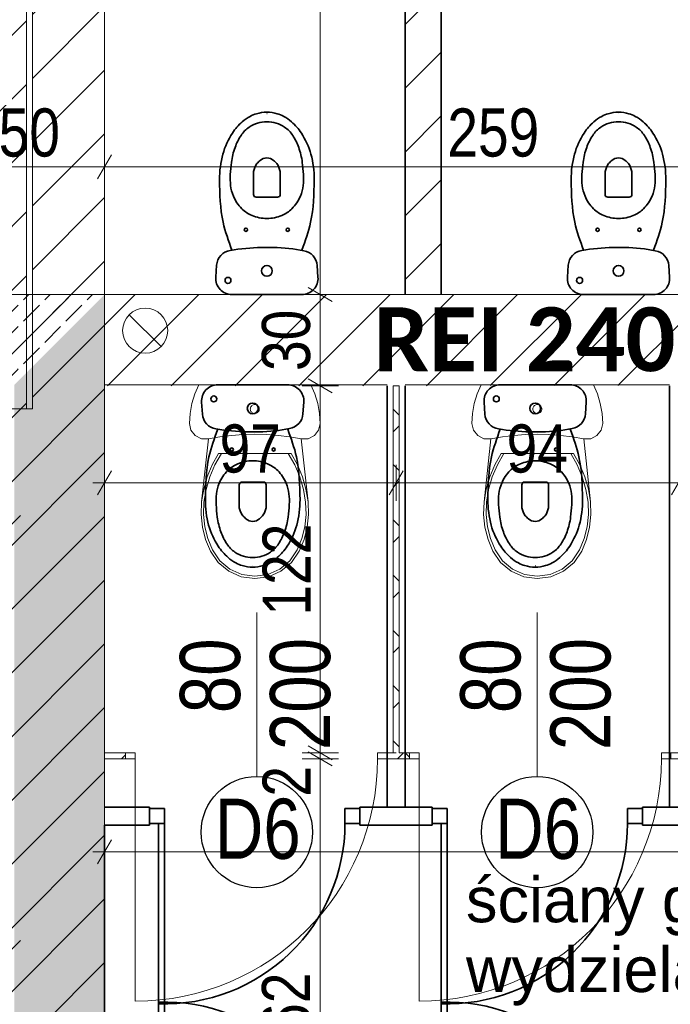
# Model space of a CAD drawing. Header units: centimetres. Extents: x 18292 to 3593338517, y 11794 to 62103.
# Tile 24 of 147: x 28190 to 28406, y 55584 to 55912. Entities that reach past the tile are written whole.
import ezdxf

# ---------------------------------------------------------------- set-up
doc = ezdxf.new("R2010")
doc.units = ezdxf.units.CM
doc.header["$MEASUREMENT"] = 0
for name, color, linetype in [('410-Fundamenty', 7, 'Continuous'), ('499-Wymiary i opisy', 7, 'Continuous'), ('___WYBURZENIA', 7, 'Continuous'), ('__PROJEKTOWANE', 7, 'Continuous'), ('__PROJEKTOWANE_WYPOSAŻENIE', 7, 'Continuous'), ('MF_AREA_BLOCK', 7, 'Continuous'), ('MF_KRESKOWANIE', 7, 'Continuous'), ('MF_OCIEPLENIE', 7, 'Continuous'), ('MF_OKNA', 7, 'Continuous'), ('MF_SCIANY_KONSTR', 7, 'Continuous')]:
    doc.layers.add(name, color=color, linetype=linetype)
doc.styles.add('GENERATED_STYLE_1', font='txt')
doc.styles.add('GENERATED_STYLE_2', font='txt')
doc.styles.add('GENERATED_STYLE_4', font='txt')
doc.styles.add('GENERATED_STYLE_8', font='txt')
doc.dimstyles.new('GENERATED_STYLE__1', dxfattribs={"dimtxt": 16, "dimasz": 6.08, "dimexe": 0.18, "dimexo": 0.0625, "dimgap": 0.09, "dimtad": 1, "dimtih": 1, "dimtoh": 1, "dimdec": 0, "dimzin": 0, "dimdsep": 46, "dimtxsty": 'GENERATED_STYLE_4', "dimblk": 'ARROWHEAD_2', "dimblk1": 'ARROWHEAD_2', "dimblk2": 'ARROWHEAD_2', "dimcen": 0.09, "dimse1": 1, "dimse2": 1, "dimclrd": 7, "dimclre": 7, "dimclrt": 7, "dimadec": 0, "dimazin": 0, "dimtfac": 1, "dimtdec": 4, "dimtmove": 0, "dimatfit": 3, "dimfxl": 0, "dimtolj": 1, "dimtzin": 0, "dimarcsym": 0})
doc.dimstyles.new('GENERATED_STYLE__4', dxfattribs={"dimtxt": 16, "dimasz": 6.08, "dimexe": 0.18, "dimexo": 0.0625, "dimgap": 0.09, "dimtad": 1, "dimdec": 0, "dimzin": 0, "dimdsep": 46, "dimtxsty": 'GENERATED_STYLE_4', "dimblk": 'ARROWHEAD_2', "dimblk1": 'ARROWHEAD_2', "dimblk2": 'ARROWHEAD_2', "dimcen": 0.09, "dimse1": 1, "dimse2": 1, "dimclrd": 7, "dimclre": 7, "dimclrt": 7, "dimadec": 0, "dimazin": 0, "dimtfac": 1, "dimtdec": 4, "dimtmove": 0, "dimatfit": 3, "dimfxl": 0, "dimtolj": 1, "dimtzin": 0, "dimarcsym": 0})
doc.dimstyles.new('GENERATED_STYLE__6', dxfattribs={"dimtxt": 16, "dimasz": 6.08, "dimexe": 0.18, "dimexo": 0.0625, "dimgap": 0.09, "dimtad": 1, "dimdec": 0, "dimzin": 0, "dimdsep": 46, "dimtxsty": 'GENERATED_STYLE_1', "dimblk": 'ARROWHEAD_2', "dimblk1": 'ARROWHEAD_2', "dimblk2": 'ARROWHEAD_2', "dimcen": 0.09, "dimse1": 1, "dimse2": 1, "dimclrd": 7, "dimclre": 7, "dimclrt": 7, "dimadec": 0, "dimazin": 0, "dimtfac": 1, "dimtdec": 4, "dimtmove": 0, "dimatfit": 3, "dimfxl": 0, "dimtolj": 1, "dimtzin": 0, "dimarcsym": 0})
pattern_1 = [(45, (4868174.165, 3898003.605), (-10.606601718, 10.606601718), [])]
pattern_2 = [(45, (4868174.165, 3898003.605), (-9.192387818, 9.192387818), []), (135, (4868174.165, 3898003.605), (9.192387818, 9.192387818), [])]
pattern_3 = [(45, (4868174.165, 3898003.605), (-7.071067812, 7.071067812), [7.5, -2.5]), (45, (4868174.165, 3898010.676), (-7.071067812, 7.071067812), [7.5, -2.5])]

# ---------------------------------------------------------------- blocks, each defined once
blk = doc.blocks.new('Drzwi metalowe 21_7')
at = {"layer": '__PROJEKTOWANE', "color": 7, "linetype": 'Continuous', "lineweight": 13}
blk.add_line((40.3, 0), (40.3, 80.6), dxfattribs=at)
at = {"layer": '__PROJEKTOWANE', "color": 150, "linetype": 'Continuous', "lineweight": 13}
for p, q in [((-43.5, 0), (-46.5, 0)), ((-43.5, 0), (-46.5, 0)), ((-43.5, 0), (-43.5, -2)), ((-43.5, 0), (-43.5, -2)), ((43.5, 0), (43.5, -2)), ((43.5, 0), (43.5, -2)), ((43.5, 0), (46.5, 0)), ((43.5, 0), (46.5, 0)), ((-43.5, -2), (-46.5, -2)), ((-43.5, -2), (-46.5, -2)), ((43.5, -2), (46.5, -2)), ((43.5, -2), (46.5, -2))]:
    blk.add_line(p, q, dxfattribs=at)
at = {"layer": '__PROJEKTOWANE', "color": 7, "linetype": 'Continuous', "lineweight": 15}
for p, q in [((-40.3, 0), (-43.5, 0)), ((-43.5, 0), (-43.5, -2)), ((-40.3, -2), (-40.3, 0)), ((43.5, 0), (40.3, 0)), ((40.3, 0), (40.3, -2)), ((43.5, -2), (43.5, 0)), ((-43.5, -2), (-40.3, -2)), ((40.3, -2), (43.5, -2))]:
    blk.add_line(p, q, dxfattribs=at)
at = {"layer": '__PROJEKTOWANE', "color": 7, "linetype": 'Continuous', "lineweight": 13}
blk.add_arc((40.3, 0), 80.6, 90, 180, dxfattribs=at)
blk = doc.blocks.new('WC 1 LT 65')
at = {"layer": '__PROJEKTOWANE', "color": 5, "linetype": 'Continuous', "lineweight": 13}
for p, q in [((-18.68, 64.5), (-20.01, 61.45)), ((18.68, 64.5), (-18.68, 64.5)), ((20.01, 61.45), (18.68, 64.5)), ((-20.01, 61.45), (-20.97, 58.26)), ((20.97, 58.26), (20.01, 61.45)), ((-20.97, 58.26), (-21.55, 54.98)), ((-1.48, 56.66), (-1.5, 56.4)), ((-1.5, 56.4), (-1.48, 56.14)), ((-1.41, 56.91), (-1.48, 56.66)), ((-1.48, 56.14), (-1.41, 55.89)), ((-1.3, 57.15), (-1.41, 56.91)), ((-1.41, 55.89), (-1.3, 55.65)), ((-1.15, 57.36), (-1.3, 57.15)), ((-0.96, 57.55), (-1.15, 57.36)), ((-0.75, 57.7), (-0.96, 57.55)), ((-0.51, 57.81), (-0.75, 57.7)), ((-0.26, 57.88), (-0.51, 57.81)), ((0, 57.9), (-0.26, 57.88)), ((0.26, 57.88), (0, 57.9)), ((0.51, 57.81), (0.26, 57.88)), ((0.75, 57.7), (0.51, 57.81)), ((0.96, 57.55), (0.75, 57.7)), ((1.15, 57.36), (0.96, 57.55)), ((1.3, 57.15), (1.15, 57.36)), ((1.41, 56.91), (1.3, 57.15)), ((1.3, 55.65), (1.41, 55.89)), ((1.48, 56.66), (1.41, 56.91)), ((1.41, 55.89), (1.48, 56.14)), ((1.5, 56.4), (1.48, 56.66)), ((1.48, 56.14), (1.5, 56.4)), ((21.55, 54.98), (20.97, 58.26)), ((-21.55, 54.98), (-21.75, 51.65)), ((-1.3, 55.65), (-1.15, 55.44)), ((-1.15, 55.44), (-0.96, 55.25)), ((-0.96, 55.25), (-0.75, 55.1)), ((-0.75, 55.1), (-0.51, 54.99)), ((-0.51, 54.99), (-0.26, 54.92)), ((-0.26, 54.92), (0, 54.9)), ((0, 54.9), (0.26, 54.92)), ((0.26, 54.92), (0.51, 54.99)), ((0.51, 54.99), (0.75, 55.1)), ((0.75, 55.1), (0.96, 55.25)), ((0.96, 55.25), (1.15, 55.44)), ((1.15, 55.44), (1.3, 55.65)), ((21.75, 51.65), (21.55, 54.98)), ((-21.75, 51.65), (-21.24, 49.4)), ((-21.24, 49.4), (-19.82, 47.58)), ((19.82, 47.58), (21.24, 49.4)), ((21.24, 49.4), (21.75, 51.65)), ((-19.82, 47.58), (-17.76, 46.55)), ((-17.76, 46.55), (-15.45, 46.5)), ((-15.45, 46.5), (-17.7, 25.5)), ((-15.45, 46.5), (-11.62, 47.18)), ((-11.62, 47.18), (-7.76, 47.66)), ((-7.76, 47.66), (-3.89, 47.96)), ((-3.89, 47.96), (0, 48.05)), ((0, 48.05), (3.89, 47.96)), ((3.89, 47.96), (7.76, 47.66)), ((7.76, 47.66), (11.62, 47.18)), ((11.62, 47.18), (15.45, 46.5)), ((15.45, 46.5), (17.76, 46.55)), ((17.7, 25.5), (15.45, 46.5)), ((17.76, 46.55), (19.82, 47.58)), ((-12.07, 41.6), (-14.16, 37.85)), ((-11.12, 41.6), (-13.28, 37.84)), ((12.07, 41.6), (-12.07, 41.6)), ((13.28, 37.84), (11.12, 41.6)), ((14.16, 37.85), (12.07, 41.6)), ((-14.16, 37.85), (-15.81, 33.88)), ((-13.28, 37.84), (-14.98, 33.85)), ((14.98, 33.85), (13.28, 37.84)), ((15.81, 33.88), (14.16, 37.85)), ((-15.81, 33.88), (-17, 29.74)), ((-14.98, 33.85), (-16.19, 29.69)), ((16.19, 29.69), (14.98, 33.85)), ((17, 29.74), (15.81, 33.88)), ((-17, 29.74), (-17.7, 25.5)), ((-16.19, 29.69), (-16.91, 25.42)), ((16.91, 25.42), (16.19, 29.69)), ((17.7, 25.5), (17, 29.74)), ((-17.7, 25.5), (-17.85, 21.3)), ((-16.91, 25.42), (-17.06, 21.33)), ((17.06, 21.33), (16.91, 25.42)), ((17.85, 21.3), (17.7, 25.5)), ((-17.85, 21.3), (-17.41, 17.13)), ((-17.06, 21.33), (-16.62, 17.27)), ((16.62, 17.27), (17.06, 21.33)), ((17.41, 17.13), (17.85, 21.3)), ((-17.41, 17.13), (-16.38, 13.06)), ((-16.62, 17.27), (-15.62, 13.3)), ((15.62, 13.3), (16.62, 17.27)), ((16.38, 13.06), (17.41, 17.13)), ((-15.62, 13.3), (-14.07, 9.52)), ((14.07, 9.52), (15.62, 13.3)), ((-16.38, 13.06), (-14.78, 9.17)), ((14.78, 9.17), (16.38, 13.06)), ((-14.78, 9.17), (-12.21, 5.4)), ((-14.07, 9.52), (-11.62, 5.93)), ((11.62, 5.93), (14.07, 9.52)), ((12.21, 5.4), (14.78, 9.17)), ((-12.21, 5.4), (-8.7, 2.48)), ((-11.62, 5.93), (-8.28, 3.15)), ((8.28, 3.15), (11.62, 5.93)), ((8.7, 2.48), (12.21, 5.4)), ((-8.7, 2.48), (-4.52, 0.63)), ((-8.28, 3.15), (-4.3, 1.4)), ((-4.52, 0.63), (0, 0)), ((-4.3, 1.4), (0, 0.8)), ((0, 0.8), (4.3, 1.4)), ((0, 0), (4.52, 0.63)), ((4.3, 1.4), (8.28, 3.15)), ((4.52, 0.63), (8.7, 2.48))]:
    blk.add_line(p, q, dxfattribs=at)
blk = doc.blocks.new('*D47', base_point=(4868174.17, 3898003.61))
at = {"layer": '499-Wymiary i opisy', "color": 7, "linetype": 'Continuous', "lineweight": 13}
for p, q in [((28167.88, 55856.99), (28167.88, 55868.99)), ((28217.88, 55856.99), (28217.88, 55868.99)), ((28170.19, 55866.99), (28165.57, 55858.99)), ((28220.19, 55866.99), (28215.57, 55858.99)), ((28167.88, 55862.99), (28217.88, 55862.99))]:
    blk.add_line(p, q, dxfattribs=at)
at = {"layer": '499-Wymiary i opisy', "color": 7, "lineweight": 13, "insert": (28182.64, 55866.19), "char_height": 16, "attachment_point": 7, "style": 'GENERATED_STYLE_4'}
blk.add_mtext('\\A1;{\\pql;\\fArial Narrow|b0|i0|c238|p34;50}', dxfattribs=at)
blk = doc.blocks.new('ARROWHEAD_2')
at = {"color": 0, "linetype": 'Continuous', "lineweight": 0}
for p, q in [((-0.378, -0.655), (0.378, 0.655)), ((0, 0), (-1, 0))]:
    blk.add_line(p, q, dxfattribs=at)
blk = doc.blocks.new('*D48', base_point=(4868174.17, 3898003.61))
at = {"layer": '499-Wymiary i opisy', "color": 7, "linetype": 'Continuous', "lineweight": 13}
for p, q in [((28217.88, 55856.99), (28217.88, 55868.99)), ((28476.7, 55856.99), (28476.7, 55868.99)), ((28220.19, 55866.99), (28215.57, 55858.99)), ((28479.01, 55866.99), (28474.39, 55858.99)), ((28217.88, 55862.99), (28476.7, 55862.99))]:
    blk.add_line(p, q, dxfattribs=at)
at = {"layer": '499-Wymiary i opisy', "color": 7, "lineweight": 13, "insert": (28331.93, 55866.19), "char_height": 16, "attachment_point": 7, "style": 'GENERATED_STYLE_4'}
blk.add_mtext('\\A1;{\\pql;\\fArial Narrow|b0|i0|c238|p34;259}', dxfattribs=at)
blk = doc.blocks.new('*D69', base_point=(4868174.17, 3898003.61))
at = {"layer": '499-Wymiary i opisy', "color": 7, "linetype": 'Continuous', "lineweight": 13}
for p, q in [((28217.88, 55629.09), (28217.88, 55641.09)), ((28644.88, 55629.09), (28644.88, 55641.09)), ((28220.19, 55639.09), (28215.57, 55631.09)), ((28647.19, 55639.09), (28642.57, 55631.09)), ((28213.97, 55635.09), (28217.88, 55635.09)), ((28217.88, 55635.09), (28644.88, 55635.09))]:
    blk.add_line(p, q, dxfattribs=at)
at = {"layer": '499-Wymiary i opisy', "color": 7, "lineweight": 13, "insert": (28416.02, 55638.29), "char_height": 16, "attachment_point": 7, "style": 'GENERATED_STYLE_4'}
blk.add_mtext('\\A1;{\\pql;\\fArial Narrow|b0|i0|c238|p34;427}', dxfattribs=at)
blk = doc.blocks.new('*D126', base_point=(4868174.17, 3898003.61))
at = {"layer": '499-Wymiary i opisy', "color": 7, "linetype": 'Continuous', "lineweight": 13}
for p, q in [((31249.77, 59744.18), (31241.77, 59748.8)), ((31245.77, 59746.49), (31245.77, 59750.41)), ((31251.77, 59746.49), (31239.77, 59746.49)), ((31245.77, 52927.49), (31245.77, 59746.49)), ((31251.77, 52927.49), (31239.77, 52927.49)), ((31241.77, 52929.8), (31249.77, 52925.18)), ((31245.77, 52923.58), (31245.77, 52927.49))]:
    blk.add_line(p, q, dxfattribs=at)
at = {"layer": '499-Wymiary i opisy', "color": 7, "lineweight": 13, "insert": (31242.57, 56311.39), "char_height": 16, "attachment_point": 7, "rotation": 90, "style": 'GENERATED_STYLE_1'}
blk.add_mtext('\\A1;{\\pql;\\fArial Narrow|b1|i0|c238|p34;6\xa0819}', dxfattribs=at)
blk = doc.blocks.new('*D205', base_point=(4868174.17, 3898003.61))
at = {"layer": '499-Wymiary i opisy', "color": 7, "linetype": 'Continuous', "lineweight": 13}
for p, q in [((28220.19, 55761.85), (28215.57, 55753.85)), ((28217.88, 55751.85), (28217.88, 55763.85)), ((28317.18, 55761.85), (28312.56, 55753.85)), ((28314.87, 55751.85), (28314.87, 55763.85)), ((28213.97, 55757.85), (28217.88, 55757.85)), ((28217.88, 55757.85), (28314.87, 55757.85))]:
    blk.add_line(p, q, dxfattribs=at)
at = {"layer": '499-Wymiary i opisy', "color": 7, "lineweight": 13, "insert": (28256.14, 55761.05), "char_height": 16, "attachment_point": 7, "style": 'GENERATED_STYLE_4'}
blk.add_mtext('\\A1;{\\pql;\\fArial Narrow|b0|i0|c238|p34;97}', dxfattribs=at)
blk = doc.blocks.new('*D206', base_point=(4868174.17, 3898003.61))
at = {"layer": '499-Wymiary i opisy', "color": 7, "linetype": 'Continuous', "lineweight": 13}
for p, q in [((28317.18, 55761.85), (28312.56, 55753.85)), ((28314.87, 55751.85), (28314.87, 55763.85)), ((28411.17, 55761.85), (28406.55, 55753.85)), ((28408.86, 55751.85), (28408.86, 55763.85)), ((28314.87, 55757.85), (28408.86, 55757.85))]:
    blk.add_line(p, q, dxfattribs=at)
at = {"layer": '499-Wymiary i opisy', "color": 7, "lineweight": 13, "insert": (28351.63, 55761.05), "char_height": 16, "attachment_point": 7, "style": 'GENERATED_STYLE_4'}
blk.add_mtext('\\A1;{\\pql;\\fArial Narrow|b0|i0|c238|p34;94}', dxfattribs=at)
blk = doc.blocks.new('*D270', base_point=(4868174.17, 3898003.61))
at = {"layer": '499-Wymiary i opisy', "color": 7, "linetype": 'Continuous', "lineweight": 13}
for p, q in [((28285.66, 55670.3), (28293.66, 55665.68)), ((28295.66, 55665.99), (28283.66, 55665.99)), ((28293.66, 55663.68), (28285.66, 55668.3)), ((28289.66, 55503.6), (28289.66, 55665.99)), ((28285.66, 55505.91), (28293.66, 55501.29)), ((28295.66, 55503.6), (28283.66, 55503.6)), ((28293.66, 55499.29), (28285.66, 55503.91))]:
    blk.add_line(p, q, dxfattribs=at)
at = {"layer": '499-Wymiary i opisy', "color": 7, "lineweight": 13, "char_height": 16, "attachment_point": 7, "rotation": 90, "style": 'GENERATED_STYLE_4'}
for s, insert in [('\\A1;{\\pql;\\fArial Narrow|b0|i0|c238|p34;2}', (28286.46, 55653.44)), ('\\A1;{\\pql;\\fArial Narrow|b0|i0|c238|p34;162}', (28286.46, 55564.32))]:
    blk.add_mtext(s, dxfattribs=dict(at, insert=insert))
blk = doc.blocks.new('*D271', base_point=(4868174.17, 3898003.61))
at = {"layer": '499-Wymiary i opisy', "color": 7, "linetype": 'Continuous', "lineweight": 13}
for p, q in [((28285.66, 55670.3), (28293.66, 55665.68)), ((28295.66, 55667.99), (28283.66, 55667.99)), ((28295.66, 55665.99), (28283.66, 55665.99)), ((28293.66, 55663.68), (28285.66, 55668.3)), ((28289.66, 55665.99), (28289.66, 55667.99))]:
    blk.add_line(p, q, dxfattribs=at)
blk = doc.blocks.new('*D272', base_point=(4868174.17, 3898003.61))
at = {"layer": '499-Wymiary i opisy', "color": 7, "linetype": 'Continuous', "lineweight": 13}
for p, q in [((28285.66, 55792.41), (28293.66, 55787.79)), ((28295.66, 55790.1), (28283.66, 55790.1)), ((28289.66, 55667.99), (28289.66, 55790.1)), ((28285.66, 55670.3), (28293.66, 55665.68)), ((28295.66, 55667.99), (28283.66, 55667.99)), ((28293.66, 55663.68), (28285.66, 55668.3))]:
    blk.add_line(p, q, dxfattribs=at)
at = {"layer": '499-Wymiary i opisy', "color": 7, "lineweight": 13, "insert": (28286.46, 55713.69), "char_height": 16, "attachment_point": 7, "rotation": 90, "style": 'GENERATED_STYLE_4'}
blk.add_mtext('\\A1;{\\pql;\\fArial Narrow|b0|i0|c238|p34;122}', dxfattribs=at)
blk = doc.blocks.new('*D273', base_point=(4868174.17, 3898003.61))
at = {"layer": '499-Wymiary i opisy', "color": 7, "linetype": 'Continuous', "lineweight": 13}
for p, q in [((28295.66, 55820.49), (28283.66, 55820.49)), ((28285.66, 55822.8), (28293.66, 55818.18)), ((28289.66, 55790.1), (28289.66, 55820.49)), ((28285.66, 55792.41), (28293.66, 55787.79)), ((28295.66, 55790.1), (28283.66, 55790.1))]:
    blk.add_line(p, q, dxfattribs=at)
at = {"layer": '499-Wymiary i opisy', "color": 7, "lineweight": 13, "insert": (28286.46, 55795.06), "char_height": 16, "attachment_point": 7, "rotation": 90, "style": 'GENERATED_STYLE_4'}
blk.add_mtext('\\A1;{\\pql;\\fArial Narrow|b0|i0|c238|p34;30}', dxfattribs=at)
blk = doc.blocks.new('*D274', base_point=(4868174.17, 3898003.61))
at = {"layer": '499-Wymiary i opisy', "color": 7, "linetype": 'Continuous', "lineweight": 13}
for p, q in [((28295.66, 56258.99), (28283.66, 56258.99)), ((28285.66, 56261.3), (28293.66, 56256.68)), ((28289.66, 55820.49), (28289.66, 56258.99)), ((28295.66, 55820.49), (28283.66, 55820.49)), ((28285.66, 55822.8), (28293.66, 55818.18))]:
    blk.add_line(p, q, dxfattribs=at)
at = {"layer": '499-Wymiary i opisy', "color": 7, "lineweight": 13, "char_height": 16, "attachment_point": 7, "rotation": 90, "style": 'GENERATED_STYLE_4'}
for s, insert in [('\\A1;{\\pql;\\fArial Narrow|b0|i0|c238|p34;24}', (28286.46, 56236.2)), ('\\A1;{\\pql;\\fArial Narrow|b0|i0|c238|p34;438}', (28286.46, 56014.14))]:
    blk.add_mtext(s, dxfattribs=dict(at, insert=insert))

msp = doc.modelspace()

# ---------------------------------------------------------------- hatches: boundary and pattern name
at = {"layer": '410-Fundamenty', "linetype": 'Continuous', "lineweight": 0, "true_color": 0x000000}
h = msp.add_hatch(dxfattribs=at)
h.set_pattern_fill('beton_000a', color=18, style=0, pattern_type=2)
h.set_pattern_definition(pattern_3)
h.paths.add_polyline_path([(28131.88, 55820.49), (28131.88, 55795.49), (28192.88, 55795.49), (28217.88, 55820.49)])
h = msp.add_hatch(dxfattribs=at)
h.set_pattern_fill('beton_000a', color=18, style=0, pattern_type=2)
h.set_pattern_definition(pattern_3)
h.paths.add_polyline_path([(28192.88, 55795.49), (28192.88, 54920.49), (28217.88, 54945.49), (28217.88, 55820.49)])
h = msp.add_hatch(dxfattribs=at)
h.set_pattern_fill('beton_000a', color=18, style=0, pattern_type=2)
h.set_pattern_definition(pattern_3)
h.paths.add_polyline_path([(28131.88, 55790.49), (28187.88, 55790.49), (28192.88, 55795.49), (28131.88, 55795.49)])
h = msp.add_hatch(dxfattribs=at)
h.set_pattern_fill('beton_000a', color=18, style=0, pattern_type=2)
h.set_pattern_definition(pattern_3)
h.paths.add_polyline_path([(28187.88, 55790.49), (28187.88, 54915.49), (28192.88, 54920.49), (28192.88, 55795.49)])
at = {"layer": '___WYBURZENIA', "linetype": 'Continuous', "lineweight": 35}
h = msp.add_hatch(dxfattribs=at)
h.set_pattern_fill('bloczki_ceramiczne_000a', color=30, style=0, pattern_type=2)
h.set_pattern_definition(pattern_1)
h.paths.add_polyline_path([(28317.88, 55964.49), (28317.88, 55820.49), (28329.88, 55820.49), (28329.88, 55952.49), (28478.88, 55952.49), (28478.88, 55964.49), (28364.88, 55964.49), (28364.88, 56099.49), (28352.88, 56099.49), (28352.88, 55964.49), (28329.38, 55964.49)])
at = {"layer": '__PROJEKTOWANE', "linetype": 'Continuous', "lineweight": 13}
h = msp.add_hatch(dxfattribs=at)
h.set_pattern_fill('Bloczki_ceramiczne_kopia_DD', color=150, style=0, pattern_type=2)
h.set_pattern_definition([(45, (4868174.17, 3898003.61), (-70.7106781, 70.7106781), [])])
h.paths.add_polyline_path([(29714.88, 54617.49), (30014.88, 54617.49), (30014.88, 55810.49), (29733.88, 55810.49), (29733.88, 56706.54), (30093.98, 56706.54), (30092.06, 56167.49), (30371.88, 56167.49), (30371.88, 54260.49), (30071.88, 54260.49), (30071.88, 53759.49), (28132.88, 53759.49), (28132.88, 54560.49), (27833.92, 54560.49), (27832.9, 55446.69), (26114.07, 55446.61), (26114.07, 55792.49), (28189.88, 55792.49), (28189.88, 54917.49), (28489.88, 54917.49), (28489.88, 54116.49), (29714.88, 54116.49)])
at = {"layer": '__PROJEKTOWANE', "linetype": 'Continuous', "lineweight": 0, "true_color": 0x000000}
h = msp.add_hatch(dxfattribs=at)
h.set_pattern_fill('Concrete_Block_000a', color=18, style=0, pattern_type=2)
h.set_pattern_definition(pattern_2)
h.paths.add_polyline_path([(28315.87, 55667.99), (28315.87, 55790.1), (28313.87, 55790.1), (28313.87, 55667.99)])
h = msp.add_hatch(dxfattribs=at)
h.set_pattern_fill('Concrete_Block_000a', color=18, style=0, pattern_type=2)
h.set_pattern_definition(pattern_2)
h.paths.add_polyline_path([(28217.88, 55665.99), (28224.88, 55665.99), (28224.88, 55667.99), (28217.88, 55667.99)])
h = msp.add_hatch(dxfattribs=at)
h.set_pattern_fill('Concrete_Block_000a', color=18, style=0, pattern_type=2)
h.set_pattern_definition(pattern_2)
h.paths.add_polyline_path([(28311.88, 55665.99), (28319.33, 55665.99), (28319.33, 55667.99), (28311.88, 55667.99)])
at = {"layer": 'MF_KRESKOWANIE', "linetype": 'Continuous', "lineweight": 13}
h = msp.add_hatch(dxfattribs=at)
h.set_pattern_fill('bloczki_ceramiczne_000a', color=250, style=0, pattern_type=2)
h.set_pattern_definition(pattern_1)
h.paths.add_polyline_path([(28131.88, 55782.49), (28191.88, 55782.49), (28191.88, 55796.49), (28191.88, 55820.49), (28191.88, 56420.49), (28155.88, 56420.49), (28155.88, 56396.49), (28167.88, 56396.49), (28167.88, 55820.49), (28131.88, 55820.49)])
h = msp.add_hatch(dxfattribs=at)
h.set_pattern_fill('bloczki_ceramiczne_000a', color=250, style=0, pattern_type=2)
h.set_pattern_definition(pattern_1)
h.paths.add_polyline_path([(28193.88, 55782.49), (28217.88, 55820.49), (28217.88, 56099.49), (28217.88, 56123.49), (28217.88, 56420.49), (28193.88, 56420.49)])
h = msp.add_hatch(dxfattribs=at)
h.set_pattern_fill('bloczki_ceramiczne_000a', color=250, style=0, pattern_type=2)
h.set_pattern_definition(pattern_1)
h.paths.add_polyline_path([(28179.88, 54907.49), (28479.88, 54907.49), (28479.88, 54896.49), (28479.88, 54735.49), (28479.88, 54106.49), (28547.88, 54106.49), (28855.88, 54106.49), (28855.88, 53966.49), (28897.88, 53966.49), (29179.56, 53966.49), (29179.56, 53894.49), (29179.56, 53558.49), (29349.56, 53558.49), (29349.56, 53894.49), (29349.56, 53966.49), (29349.56, 54106.49), (29724.88, 54106.49), (29724.88, 54607.49), (30024.88, 54607.49), (30024.88, 54660.49), (30024.88, 55820.49), (29705.88, 55820.49), (28929.88, 55820.49), (28929.88, 55776.49), (29000.88, 55776.49), (29000.88, 55556.49), (28933.88, 55556.49), (28923.88, 55556.49), (28923.88, 55514.49), (29143.88, 55514.49), (29143.88, 55556.49), (29042.88, 55556.49), (29042.88, 55776.49), (29380.88, 55776.49), (29380.88, 55556.49), (29223.88, 55556.49), (29223.88, 55514.49), (29422.88, 55514.49), (29422.88, 55776.49), (29686.88, 55776.49), (29986.88, 55776.49), (29986.88, 55234.49), (29686.88, 55234.49), (29422.88, 55234.49), (29422.88, 55434.49), (29380.88, 55434.49), (29380.88, 55393.49), (29380.88, 55026.49), (29422.88, 55026.49), (29422.88, 55192.49), (29986.88, 55192.49), (29986.88, 54645.49), (29722.88, 54645.49), (29722.88, 54735.49), (29722.88, 54747.49), (29422.88, 54747.49), (29422.88, 54934.49), (29380.88, 54934.49), (29380.88, 54747.49), (29380.88, 54705.49), (29686.88, 54705.49), (29686.88, 54144.49), (29284.88, 54144.49), (29284.88, 54705.49), (29288.88, 54705.49), (29288.88, 54747.49), (29190.88, 54747.49), (29190.88, 54705.49), (29242.88, 54705.49), (29242.88, 54290.49), (29217.88, 54290.49), (29232.88, 54248.49), (29242.88, 54248.49), (29242.88, 54144.49), (29062.88, 54144.49), (29062.88, 54147.49), (29020.88, 54147.49), (29020.88, 54144.49), (29007.88, 54144.49), (29007.88, 54106.49), (29311.56, 54106.49), (29311.56, 54008.49), (29311.56, 53894.49), (29311.22, 53894.49), (29311.22, 53600.49), (29221.56, 53600.49), (29221.56, 53894.49), (29221.56, 53983.49), (29196.56, 54008.49), (28897.88, 54008.49), (28897.88, 54106.49), (28947.88, 54106.49), (28947.88, 54144.49), (28897.88, 54144.49), (28897.88, 54159.49), (28855.88, 54159.49), (28855.88, 54144.49), (28517.88, 54144.49), (28517.88, 54705.49), (28657.88, 54705.49), (28657.88, 54747.49), (28517.88, 54747.49), (28517.88, 54907.49), (28781.88, 54907.49), (28781.88, 54871.49), (28823.88, 54871.49), (28823.88, 55099.49), (28781.88, 55099.49), (28781.88, 54945.49), (28527.88, 54945.49), (28217.88, 54945.49), (28217.88, 55790.1), (28680.42, 55790.44), (28680.56, 55820.49), (28217.88, 55820.49), (28193.88, 55782.49), (28179.88, 55782.49), (28179.88, 54945.49)])

# ---------------------------------------------------------------- linework, layer by layer
at = {"layer": '410-Fundamenty', "color": 7, "linetype": 'Continuous', "lineweight": 13, "flags": 128}
for points in [[(28217.88, 55820.49), (28131.88, 55820.49)], [(28217.88, 54945.49), (28217.88, 55820.49)]]:
    msp.add_lwpolyline(points, dxfattribs=at)
at = {"layer": '___WYBURZENIA', "color": 30, "linetype": 'Continuous', "lineweight": 35}
for p, q in [((28317.88, 55820.49), (28317.88, 55964.49)), ((28329.88, 55820.49), (28329.88, 55952.49)), ((28271.88, 55880.79), (28271.93, 55880.79)), ((28388.88, 55880.79), (28388.93, 55880.79)), ((28267.42, 55861.49), (28267.42, 55853.8)), ((28276.35, 55861.49), (28276.35, 55853.8)), ((28384.42, 55861.49), (28384.42, 55853.8)), ((28393.35, 55861.49), (28393.35, 55853.8)), ((28268.32, 55852.9), (28275.45, 55852.9)), ((28385.32, 55852.9), (28392.45, 55852.9)), ((28280.52, 55835.7), (28284.13, 55835.09)), ((28397.52, 55835.7), (28401.13, 55835.09)), ((28254.87, 55826.27), (28255.15, 55830.25)), ((28288.88, 55826.27), (28288.62, 55830.14)), ((28371.87, 55826.27), (28372.15, 55830.25)), ((28405.88, 55826.27), (28405.62, 55830.14)), ((28271.88, 55820.49), (28260.26, 55820.49)), ((28271.88, 55820.49), (28283.5, 55820.49)), ((28388.88, 55820.49), (28377.26, 55820.49)), ((28388.88, 55820.49), (28400.5, 55820.49)), ((28267.16, 55790.49), (28255.55, 55790.49)), ((28267.16, 55790.49), (28278.78, 55790.49)), ((28361.16, 55790.49), (28349.54, 55790.49)), ((28361.16, 55790.49), (28372.77, 55790.49)), ((28311.87, 55790.1), (28311.87, 55649.99)), ((28317.87, 55790.1), (28317.87, 55649.99)), ((28405.86, 55790.1), (28405.86, 55649.99)), ((28250.16, 55784.72), (28250.44, 55780.74)), ((28284.17, 55784.72), (28283.9, 55780.85)), ((28344.15, 55784.72), (28344.43, 55780.74)), ((28378.16, 55784.72), (28377.89, 55780.85)), ((28275.8, 55775.28), (28279.41, 55775.89)), ((28369.8, 55775.28), (28373.41, 55775.89)), ((28263.61, 55758.09), (28270.74, 55758.09)), ((28357.6, 55758.09), (28364.73, 55758.09)), ((28262.71, 55749.49), (28262.71, 55757.19)), ((28271.64, 55749.49), (28271.64, 55757.19)), ((28356.7, 55749.49), (28356.7, 55757.19)), ((28365.63, 55749.49), (28365.63, 55757.19)), ((28267.16, 55730.19), (28267.21, 55730.19)), ((28361.16, 55730.19), (28361.21, 55730.19)), ((28217.88, 55649.99), (28232.85, 55649.99)), ((28232.85, 55643.99), (28232.85, 55649.99)), ((28232.85, 55646.99), (28232.85, 55649.49)), ((28232.85, 55649.49), (28237.85, 55649.49)), ((28237.85, 55649.49), (28237.85, 55644.49)), ((28302.85, 55649.49), (28297.85, 55649.49)), ((28297.85, 55649.49), (28297.85, 55644.49)), ((28302.85, 55649.99), (28326.84, 55649.99)), ((28302.85, 55649.99), (28302.85, 55643.99)), ((28302.85, 55646.99), (28302.85, 55649.49)), ((28326.84, 55643.99), (28326.84, 55649.99)), ((28326.84, 55646.99), (28326.84, 55649.49)), ((28326.84, 55649.49), (28331.84, 55649.49)), ((28331.84, 55649.49), (28331.84, 55644.49)), ((28396.84, 55649.49), (28391.84, 55649.49)), ((28391.84, 55649.49), (28391.84, 55644.49)), ((28396.84, 55649.99), (28420.84, 55649.99)), ((28396.84, 55649.99), (28396.84, 55643.99)), ((28396.84, 55646.99), (28396.84, 55649.49)), ((28217.88, 55643.99), (28232.85, 55643.99)), ((28217.88, 55643.99), (28217.88, 55525.6)), ((28217.88, 55643.99), (28217.88, 55643.1)), ((28217.88, 55643.99), (28217.88, 55643.1)), ((28237.85, 55644.49), (28232.85, 55644.49)), ((28235.85, 55644.49), (28235.85, 55584.53)), ((28237.85, 55644.49), (28237.85, 55584.49)), ((28297.85, 55644.49), (28302.85, 55644.49)), ((28302.85, 55643.99), (28326.84, 55643.99)), ((28331.84, 55644.49), (28326.84, 55644.49)), ((28329.84, 55644.49), (28329.84, 55584.53)), ((28331.84, 55644.49), (28331.84, 55584.49)), ((28391.84, 55644.49), (28396.84, 55644.49)), ((28396.84, 55643.99), (28420.84, 55643.99)), ((28235.85, 55525.1), (28235.85, 55585.07)), ((28237.85, 55525.1), (28237.85, 55585.1)), ((28329.84, 55525.1), (28329.84, 55585.07)), ((28331.84, 55525.1), (28331.84, 55585.1))]:
    msp.add_line(p, q, dxfattribs=at)
at = {"layer": '___WYBURZENIA', "color": 7, "linetype": 'Continuous', "lineweight": 13}
for p, q in [((28268.54, 55714.76), (28268.54, 55660.16)), ((28361.82, 55714.76), (28361.82, 55660.16))]:
    msp.add_line(p, q, dxfattribs=at)
at = {"layer": '___WYBURZENIA', "color": 30, "linetype": 'Continuous', "lineweight": 35, "flags": 128}
for points in [[(28256.13, 55858.73, -0.065368), (28257.23, 55867.22, -0.072342), (28260.41, 55874.23, -0.067576), (28263.69, 55877.99, -0.058623), (28266.29, 55879.77, -0.04419), (28268.43, 55880.67, -0.077511), (28271.88, 55881.2, -0.077511), (28275.33, 55880.67, -0.04419), (28277.47, 55879.77, -0.058623), (28280.07, 55877.99, -0.067576), (28283.35, 55874.23, -0.072342), (28286.53, 55867.22, -0.065368), (28287.63, 55858.73)], [(28373.13, 55858.73, -0.065368), (28374.23, 55867.22, -0.072342), (28377.41, 55874.23, -0.067576), (28380.69, 55877.99, -0.058623), (28383.29, 55879.77, -0.04419), (28385.43, 55880.67, -0.077511), (28388.88, 55881.2, -0.077511), (28392.33, 55880.67, -0.04419), (28394.47, 55879.77, -0.058623), (28397.07, 55877.99, -0.067576), (28400.35, 55874.23, -0.072342), (28403.53, 55867.22, -0.065368), (28404.63, 55858.73)], [(28267.42, 55861.49, 0.004392), (28267.86, 55862.79, -0.099243), (28268.59, 55864.07, -0.033501), (28269.64, 55865.12, -0.181314), (28271.88, 55865.97, -0.002326), (28271.9, 55865.97, -0.181314), (28274.14, 55865.12, -0.033501), (28275.18, 55864.07, -0.099243), (28275.91, 55862.79, 0.004392), (28276.35, 55861.49)], [(28384.42, 55861.49, 0.004392), (28384.86, 55862.79, -0.099243), (28385.59, 55864.07, -0.033501), (28386.64, 55865.12, -0.181314), (28388.88, 55865.97, -0.002326), (28388.9, 55865.97, -0.181314), (28391.14, 55865.12, -0.033501), (28392.18, 55864.07, -0.099243), (28392.91, 55862.79, 0.004392), (28393.35, 55861.49)], [(28251.41, 55752.25, 0.065368), (28252.51, 55743.77, 0.072342), (28255.69, 55736.76, 0.067576), (28258.97, 55733, 0.058623), (28261.57, 55731.21, 0.04419), (28263.71, 55730.32, 0.077511), (28267.16, 55729.79, 0.077511), (28270.62, 55730.32, 0.04419), (28272.75, 55731.21, 0.058623), (28275.36, 55733, 0.067576), (28278.64, 55736.76, 0.072342), (28281.82, 55743.77, 0.065368), (28282.91, 55752.25)], [(28345.41, 55752.25, 0.065368), (28346.5, 55743.77, 0.072342), (28349.68, 55736.76, 0.067576), (28352.96, 55733, 0.058623), (28355.57, 55731.21, 0.04419), (28357.7, 55730.32, 0.077511), (28361.16, 55729.79, 0.077511), (28364.61, 55730.32, 0.04419), (28366.75, 55731.21, 0.058623), (28369.35, 55733, 0.067576), (28372.63, 55736.76, 0.072342), (28375.81, 55743.77, 0.065368), (28376.91, 55752.25)], [(28262.71, 55749.49, -0.004392), (28263.15, 55748.2, 0.099243), (28263.88, 55746.92, 0.033501), (28264.92, 55745.87, 0.181314), (28267.16, 55745.02, 0.002326), (28267.18, 55745.02, 0.181314), (28269.42, 55745.87, 0.033501), (28270.47, 55746.92, 0.099243), (28271.2, 55748.2, -0.004392), (28271.64, 55749.49)], [(28356.7, 55749.49, -0.004392), (28357.14, 55748.2, 0.099243), (28357.87, 55746.92, 0.033501), (28358.91, 55745.87, 0.181314), (28361.16, 55745.02, 0.002326), (28361.17, 55745.02, 0.181314), (28363.42, 55745.87, 0.033501), (28364.46, 55746.92, 0.099243), (28365.19, 55748.2, -0.004392), (28365.63, 55749.49)]]:
    msp.add_lwpolyline(points, format="xyb", dxfattribs=at)
for points in [[(28271.88, 55845.81, -0.057476), (28269.32, 55846.06, -0.045271), (28266.95, 55846.81, -0.095424), (28263.56, 55849.07, -0.100659), (28260.73, 55853.25, -0.070674), (28259.81, 55856.83, -0.042801), (28259.72, 55860.39, -0.016575), (28260.1, 55864.52, -0.055952), (28261.3, 55869.45, -0.056512), (28263.28, 55873.43, -0.099066), (28265.97, 55876.18, -0.155576), (28271.88, 55877.96, -0.155576), (28277.79, 55876.18, -0.099066), (28280.48, 55873.43, -0.056512), (28282.46, 55869.45, -0.055952), (28283.66, 55864.52, -0.016575), (28284.04, 55860.39, -0.042801), (28283.95, 55856.83, -0.070674), (28283.03, 55853.25, -0.100659), (28280.2, 55849.07, -0.095424), (28276.81, 55846.81, -0.045271), (28274.43, 55846.06, -0.057476)], [(28388.88, 55845.81, -0.057476), (28386.32, 55846.06, -0.045271), (28383.95, 55846.81, -0.095424), (28380.56, 55849.07, -0.100659), (28377.73, 55853.25, -0.070674), (28376.81, 55856.83, -0.042801), (28376.72, 55860.39, -0.016575), (28377.1, 55864.52, -0.055952), (28378.3, 55869.45, -0.056512), (28380.28, 55873.43, -0.099066), (28382.97, 55876.18, -0.155576), (28388.88, 55877.96, -0.155576), (28394.79, 55876.18, -0.099066), (28397.48, 55873.43, -0.056512), (28399.46, 55869.45, -0.055952), (28400.66, 55864.52, -0.016575), (28401.04, 55860.39, -0.042801), (28400.95, 55856.83, -0.070674), (28400.03, 55853.25, -0.100659), (28397.2, 55849.07, -0.095424), (28393.81, 55846.81, -0.045271), (28391.43, 55846.06, -0.057476)], [(28267.16, 55765.18, 0.057476), (28264.61, 55764.92, 0.045271), (28262.24, 55764.18, 0.095424), (28258.84, 55761.92, 0.100659), (28256.01, 55757.73, 0.070674), (28255.09, 55754.16, 0.042801), (28255, 55750.6, 0.016575), (28255.39, 55746.47, 0.055952), (28256.58, 55741.54, 0.056512), (28258.57, 55737.56, 0.099066), (28261.26, 55734.8, 0.155576), (28267.16, 55733.03, 0.155576), (28273.07, 55734.8, 0.099066), (28275.76, 55737.56, 0.056512), (28277.75, 55741.54, 0.055952), (28278.94, 55746.47, 0.016575), (28279.33, 55750.6, 0.042801), (28279.24, 55754.16, 0.070674), (28278.32, 55757.73, 0.100659), (28275.49, 55761.92, 0.095424), (28272.09, 55764.18, 0.045271), (28269.72, 55764.92, 0.057476)], [(28361.16, 55765.18, 0.057476), (28358.6, 55764.92, 0.045271), (28356.23, 55764.18, 0.095424), (28352.83, 55761.92, 0.100659), (28350.01, 55757.73, 0.070674), (28349.08, 55754.16, 0.042801), (28348.99, 55750.6, 0.016575), (28349.38, 55746.47, 0.055952), (28350.57, 55741.54, 0.056512), (28352.56, 55737.56, 0.099066), (28355.25, 55734.8, 0.155576), (28361.16, 55733.03, 0.155576), (28367.06, 55734.8, 0.099066), (28369.75, 55737.56, 0.056512), (28371.74, 55741.54, 0.055952), (28372.94, 55746.47, 0.016575), (28373.32, 55750.6, 0.042801), (28373.23, 55754.16, 0.070674), (28372.31, 55757.73, 0.100659), (28369.48, 55761.92, 0.095424), (28366.09, 55764.18, 0.045271), (28363.71, 55764.92, 0.057476)]]:
    msp.add_lwpolyline(points, format="xyb", close=True, dxfattribs=at)
at = {"layer": '___WYBURZENIA', "color": 30, "linetype": 'Continuous', "lineweight": 35}
for centre, radius in [((28264.9, 55842.05), 0.543), ((28278.85, 55842.05), 0.543), ((28381.9, 55842.05), 0.543), ((28395.85, 55842.05), 0.543), ((28271.88, 55828.37), 1.8), ((28388.88, 55828.37), 1.8), ((28258.94, 55825.21), 0.99), ((28375.94, 55825.21), 0.99), ((28254.23, 55785.77), 0.99), ((28267.16, 55782.61), 1.8), ((28348.22, 55785.77), 0.99), ((28361.16, 55782.61), 1.8), ((28260.19, 55768.94), 0.543), ((28274.14, 55768.94), 0.543), ((28354.18, 55768.94), 0.543), ((28368.13, 55768.94), 0.543)]:
    msp.add_circle(centre, radius, dxfattribs=at)
for centre, radius, start, end in [((28268.32, 55853.8), 0.9, 180, 270), ((28275.45, 55853.8), 0.9, 270, 0), ((28385.32, 55853.8), 0.9, 180, 270), ((28392.45, 55853.8), 0.9, 270, 0), ((28271.88, 55760.83), 75.37, 83.4172, 99.329), ((28388.88, 55760.83), 75.37, 83.4172, 99.329), ((28260.54, 55829.88), 5.4, 99.329, 176.0375), ((28283.23, 55829.77), 5.4, 3.9625, 80.408), ((28377.54, 55829.88), 5.4, 99.329, 176.0375), ((28400.23, 55829.77), 5.4, 3.9625, 80.408), ((28260.26, 55825.89), 5.4, 176.0375, 270), ((28283.5, 55825.89), 5.4, 270, 3.9625), ((28377.26, 55825.89), 5.4, 176.0375, 270), ((28400.5, 55825.89), 5.4, 270, 3.9625), ((28255.55, 55785.09), 5.4, 90, 183.9625), ((28278.78, 55785.09), 5.4, 356.0375, 90), ((28349.54, 55785.09), 5.4, 90, 183.9625), ((28372.77, 55785.09), 5.4, 356.0375, 90), ((28255.82, 55781.11), 5.4, 183.9625, 260.671), ((28278.51, 55781.22), 5.4, 279.592, 356.0375), ((28349.81, 55781.11), 5.4, 183.9625, 260.671), ((28372.51, 55781.22), 5.4, 279.592, 356.0375), ((28267.16, 55850.15), 75.37, 260.671, 276.5828), ((28361.16, 55850.15), 75.37, 260.671, 276.5828), ((28263.61, 55757.19), 0.9, 90, 180), ((28270.74, 55757.19), 0.9, 0, 90), ((28357.6, 55757.19), 0.9, 90, 180), ((28364.73, 55757.19), 0.9, 0, 90), ((28237.85, 55644.49), 60, 268.0898, 0), ((28331.84, 55644.49), 60, 268.0898, 0), ((28237.85, 55525.1), 60, 0, 91.9102), ((28331.84, 55525.1), 60, 0, 91.9102)]:
    msp.add_arc(centre, radius, start, end, dxfattribs=at)
for points in [[(28256.13, 55858.73), (28256.22, 55853.94), (28256.31, 55849.14), (28257.32, 55844.53), (28258.01, 55841.39), (28259.12, 55838.34), (28260.23, 55835.3)], [(28287.63, 55858.73), (28287.54, 55853.94), (28287.45, 55849.14), (28286.43, 55844.53), (28285.75, 55841.39), (28284.64, 55838.34), (28283.53, 55835.3)], [(28373.13, 55858.73), (28373.22, 55853.94), (28373.31, 55849.14), (28374.32, 55844.53), (28375.01, 55841.39), (28376.12, 55838.34), (28377.23, 55835.3)], [(28404.63, 55858.73), (28404.54, 55853.94), (28404.45, 55849.14), (28403.43, 55844.53), (28402.75, 55841.39), (28401.64, 55838.34), (28400.53, 55835.3)], [(28251.41, 55752.25), (28251.51, 55757.05), (28251.6, 55761.85), (28252.61, 55766.46), (28253.3, 55769.59), (28254.41, 55772.64), (28255.52, 55775.69)], [(28282.91, 55752.25), (28282.82, 55757.05), (28282.73, 55761.85), (28281.72, 55766.46), (28281.03, 55769.59), (28279.92, 55772.64), (28278.81, 55775.69)], [(28345.41, 55752.25), (28345.5, 55757.05), (28345.59, 55761.85), (28346.6, 55766.46), (28347.29, 55769.59), (28348.4, 55772.64), (28349.51, 55775.69)], [(28376.91, 55752.25), (28376.82, 55757.05), (28376.72, 55761.85), (28375.71, 55766.46), (28375.03, 55769.59), (28373.92, 55772.64), (28372.8, 55775.69)]]:
    msp.add_open_spline(points, degree=3, knots=[0, 0, 0, 0, 1, 1, 1, 2, 2, 2, 2], dxfattribs=at)
at = {"layer": '__PROJEKTOWANE', "color": 150, "linetype": 'Continuous', "lineweight": 13}
for p, q in [((28224.88, 55667.99), (28221.88, 55667.99)), ((28224.88, 55665.99), (28221.88, 55665.99)), ((28224.88, 55665.99), (28224.88, 55667.99)), ((28311.88, 55667.99), (28314.88, 55667.99)), ((28311.88, 55665.99), (28311.88, 55667.99)), ((28311.88, 55665.99), (28314.88, 55665.99)), ((28319.33, 55667.99), (28316.33, 55667.99)), ((28319.33, 55665.99), (28316.33, 55665.99)), ((28319.33, 55665.99), (28319.33, 55667.99))]:
    msp.add_line(p, q, dxfattribs=at)
at = {"layer": '__PROJEKTOWANE', "color": 150, "linetype": 'Continuous', "lineweight": 13, "flags": 128}
for points in [[(28315.87, 55790.1), (28313.87, 55790.1)], [(28313.87, 55790.1), (28313.87, 55667.99)], [(28315.87, 55667.99), (28315.87, 55790.1)], [(28224.88, 55667.99), (28217.88, 55667.99)], [(28217.88, 55667.99), (28217.88, 55665.99)], [(28217.88, 55665.99), (28224.88, 55665.99)], [(28313.87, 55667.99), (28311.88, 55667.99)], [(28311.88, 55665.99), (28319.33, 55665.99)], [(28319.33, 55667.99), (28315.87, 55667.99)]]:
    msp.add_lwpolyline(points, dxfattribs=at)
at = {"layer": '__PROJEKTOWANE', "color": 7, "linetype": 'Continuous', "lineweight": 25}
for centre in [(28268.54, 55641.64), (28361.82, 55641.64)]:
    msp.add_circle(centre, 18.52, dxfattribs=at)
at = {"layer": 'MF_AREA_BLOCK', "color": 7, "linetype": 'Continuous', "lineweight": 13}
msp.add_line((28226.08, 55813.8), (28236.68, 55803.19), dxfattribs=at)
msp.add_circle((28231.38, 55808.49), 7.5, dxfattribs=at)
at = {"layer": 'MF_OCIEPLENIE', "color": 7, "linetype": 'Continuous', "lineweight": 13}
msp.add_line((28193.88, 55782.49), (28191.88, 55782.49), dxfattribs=at)
at = {"layer": 'MF_SCIANY_KONSTR', "color": 7, "linetype": 'Continuous', "lineweight": 13}
for p, q in [((28191.88, 56420.49), (28191.88, 55782.49)), ((28191.88, 56420.49), (28191.88, 55820.49)), ((28193.88, 56420.49), (28193.88, 55782.49)), ((28193.88, 56420.49), (28193.88, 55796.49)), ((28193.88, 56420.49), (28193.88, 55782.49)), ((28217.88, 55820.49), (28217.88, 56099.49)), ((28191.88, 55820.49), (28191.88, 55796.49)), ((28217.88, 55820.49), (28682.61, 55820.49)), ((28191.88, 55796.49), (28191.88, 55782.49)), ((28217.88, 55790.49), (28217.88, 55649.99)), ((28217.88, 55790.49), (28311.87, 55790.49)), ((28317.87, 55790.49), (28405.86, 55790.49)), ((28217.88, 55790.1), (28217.88, 55649.99)), ((28217.88, 55790.1), (28217.88, 55649.99)), ((28131.88, 55782.49), (28191.88, 55782.49)), ((28193.88, 55782.49), (28191.88, 55782.49))]:
    msp.add_line(p, q, dxfattribs=at)

# ---------------------------------------------------------------- block references
at = {"layer": '__PROJEKTOWANE', "color": 5, "linetype": 'Continuous', "lineweight": 13, "zscale": 100}
for p in [(28267.87, 55725.99), (28361.86, 55725.99)]:
    msp.add_blockref('WC 1 LT 65', p, dxfattribs=at)
at = {"layer": '__PROJEKTOWANE', "color": 5, "linetype": 'Continuous', "lineweight": 13, "zscale": 100, "rotation": 180}
for p in [(28268.38, 55665.99), (28362.83, 55665.99)]:
    msp.add_blockref('Drzwi metalowe 21_7', p, dxfattribs=at)

# ---------------------------------------------------------------- texts
at = {"layer": '__PROJEKTOWANE', "color": 1, "linetype": 'Continuous', "lineweight": 13, "insert": (28307.38, 55794.77), "char_height": 21.2625, "attachment_point": 7, "style": 'GENERATED_STYLE_8'}
msp.add_mtext('\\A1;{\\pql;\\fCalibri Light|b1|i0|c238|p34;REI 240}', dxfattribs=at)
at = {"layer": '__PROJEKTOWANE_WYPOSAŻENIE', "color": 150, "linetype": 'Continuous', "lineweight": 13, "insert": (28338.13, 55626.64), "char_height": 15, "width": 277.9185, "attachment_point": 1, "line_spacing_factor": 0.927826, "style": 'GENERATED_STYLE_2'}
msp.add_mtext('\\A1;{\\pql;\\fArial|b0|i0|c238|p38;ściany giszetowe systemowe wydzielające kabiny WC}', dxfattribs=at)
at = {"layer": 'MF_OKNA', "color": 7, "linetype": 'Continuous', "lineweight": 13, "char_height": 20, "attachment_point": 4, "rotation": 90, "style": 'GENERATED_STYLE_2'}
for s, insert in [('\\A1;{\\W0.800000x;\\pql;\\fArial|b0|i0|c238|p38;80}', (28253.1, 55681.21)), ('\\A1;{\\W0.800000x;\\pql;\\fArial|b0|i0|c238|p38;200}', (28283.06, 55668.93)), ('\\A1;{\\W0.800000x;\\pql;\\fArial|b0|i0|c238|p38;80}', (28346.38, 55681.21)), ('\\A1;{\\W0.800000x;\\pql;\\fArial|b0|i0|c238|p38;200}', (28376.33, 55668.93))]:
    msp.add_mtext(s, dxfattribs=dict(at, insert=insert))
at = {"layer": 'MF_OKNA', "color": 7, "linetype": 'Continuous', "lineweight": 13, "char_height": 20, "attachment_point": 4, "style": 'GENERATED_STYLE_2'}
for insert in [(28254.57, 55642.62), (28347.85, 55642.62)]:
    msp.add_mtext('\\A1;{\\W0.800000x;\\pql;\\fArial|b0|i0|c238|p38;D6}', dxfattribs=dict(at, insert=insert))

# ---------------------------------------------------------------- dimensions: what is measured, and where the dimension line sits
at = {"layer": '499-Wymiary i opisy', "color": 7, "linetype": 'Continuous', "lineweight": 13}
for base, p1, p2, dimstyle, picture, middle in [((31245.77, 59746.49), (24264.88, 52927.49), (25791.88, 59746.49), 'GENERATED_STYLE__6', '*D126', (31234.57, 56338.88)), ((28289.65965217, 56258.99378463), (28217.87933223, 55820.49378469), (28217.87933223, 56258.99378463), 'GENERATED_STYLE__4', '*D274', (28278.45965212, 56032.44010487)), ((28289.66, 55820.49), (28217.88, 55790.1), (28217.88, 55820.49), 'GENERATED_STYLE__4', '*D273', (28278.46, 55807.26)), ((28289.66, 55790.1), (28217.88, 55667.99), (28217.88, 55790.1), 'GENERATED_STYLE__4', '*D272', (28278.46, 55731.98)), ((28289.66, 55665.99), (28217.88, 55503.6), (28217.88, 55665.99), 'GENERATED_STYLE__4', '*D270', (28278.46, 55582.61)), ((28289.66, 55667.99), (28217.88, 55665.99), (28217.88, 55667.99), 'GENERATED_STYLE__4', '*D271', (28278.46, 55659.54))]:
    dim = msp.add_linear_dim(base=base, p1=p1, p2=p2, angle=90, dimstyle=dimstyle, dxfattribs=at)
    dim.commit()
    dim.dimension.update_dxf_attribs({"geometry": picture, "text_midpoint": middle, "dimtype": 160, "text_rotation": 90})
for base, p1, p2, picture, middle in [((28217.88, 55862.99), (28167.88, 55820.49), (28217.88, 55820.49), '*D47', (28194.84, 55874.19)), ((28476.7, 55862.99), (28217.88, 55820.49), (28476.7, 55820.49), '*D48', (28350.23, 55874.19)), ((28314.87, 55757.85), (28217.88, 55790.1), (28314.87, 55790.1), '*D205', (28268.33, 55769.05)), ((28408.86, 55757.85), (28314.87, 55790.1), (28408.86, 55790.1), '*D206', (28363.83, 55769.05)), ((28644.88, 55635.09), (28217.88, 54945.49), (28644.88, 55614.6), '*D69', (28434.32, 55646.29))]:
    dim = msp.add_linear_dim(base=base, p1=p1, p2=p2, dimstyle='GENERATED_STYLE__1', dxfattribs=at)
    dim.commit()
    dim.dimension.update_dxf_attribs({"geometry": picture, "text_midpoint": middle, "dimtype": 160})

doc.saveas('drawing.dxf')
